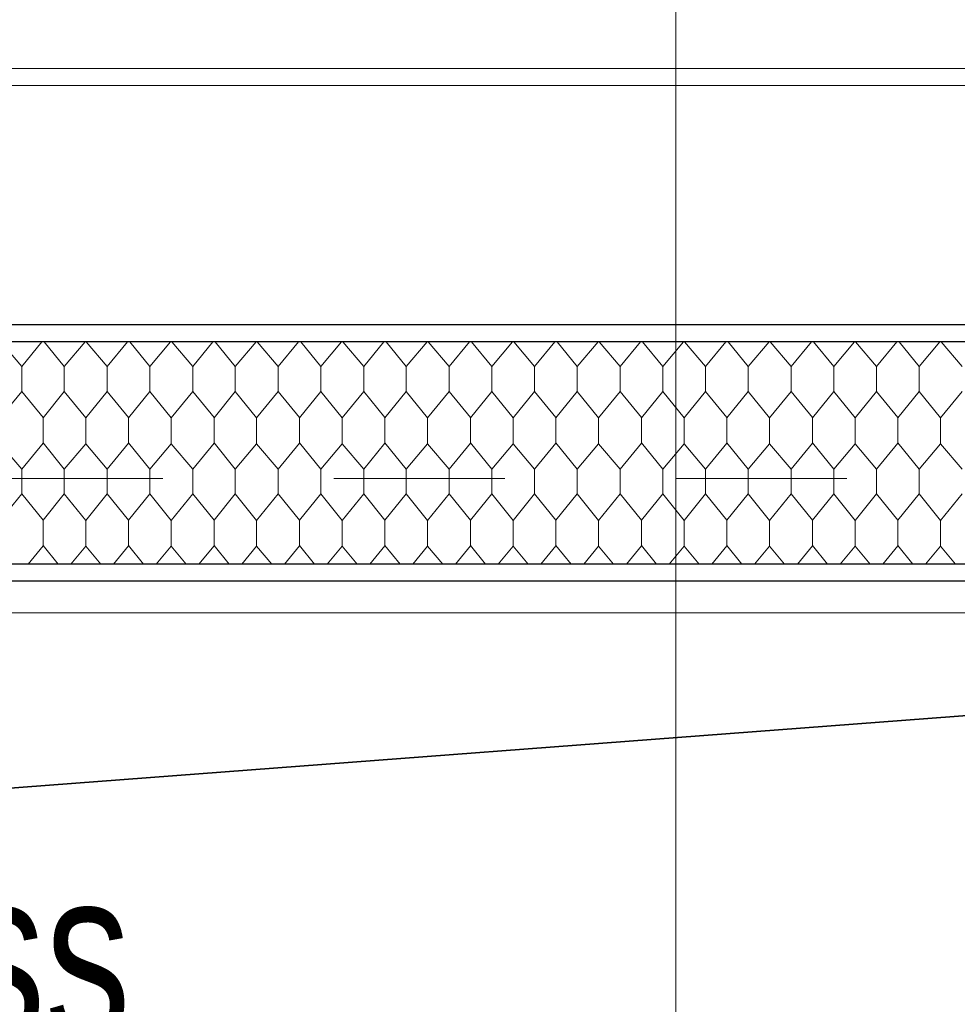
# Model space of a CAD drawing. Header units: metres. Extents: x 1306 to 1412, y -79 to 41.
# Tile 122 of 256: x 1353.736 to 1354.285, y -30.516 to -29.94. Entities that reach past the tile are written whole.
import ezdxf

# ---------------------------------------------------------------- set-up
doc = ezdxf.new("R2010")
doc.units = ezdxf.units.M
doc.header["$PDMODE"] = 65
doc.linetypes.add('AUSGEZOGEN', pattern=[0])
doc.linetypes.add('VERDECKT2_S2', pattern=[0.15, 0.1, -0.05])
for name, color, linetype, lineweight in [('XR$2$Fenster', 3, 'AUSGEZOGEN', 18), ('XR$2$Text 1_50', 3, 'AUSGEZOGEN', 18), ('XR$2$Wand Mauerwerk nt', 7, 'AUSGEZOGEN', 25), ('XR$3$Maßlinie 1_50', 7, 'AUSGEZOGEN', 25), ('XR$3$Text 1_50', 3, 'AUSGEZOGEN', 18), ('XR$5$Muster', 4, 'AUSGEZOGEN', 13), ('XR$7$Allgemein', 4, 'AUSGEZOGEN', 13)]:
    doc.layers.add(name, color=color, linetype=linetype, lineweight=lineweight)
doc.styles.add('ARIAL', font='arial.ttf')
doc.dimstyles.new('DIMSTYLE_11', dxfattribs={"dimtxt": 0.15, "dimasz": 0.03, "dimexe": 0, "dimexo": 0, "dimgap": 0.075, "dimtad": 2, "dimrnd": 0.005, "dimzin": 4, "dimdsep": 46, "dimtxsty": 'ARIAL', "dimblk1": 'ALL_ML_STRICH', "dimblk2": 'ALL_ML_STRICH', "dimsah": 1, "dimcen": 0, "dimclrd": 3, "dimclre": 3, "dimclrt": 3, "dimadec": 0, "dimazin": 0, "dimtfac": 1, "dimtdec": 0, "dimtix": 1, "dimtmove": 2, "dimatfit": 3, "dimfxl": 0, "dimtzin": 0, "dimlwd": 0, "dimlwe": 25, "dimarcsym": 0})
doc.dimstyles.new('DIMSTYLE_12', dxfattribs={"dimtxt": 0.15, "dimasz": 0.03, "dimexe": 0, "dimexo": 0, "dimgap": 0.075, "dimtad": 2, "dimdec": 3, "dimrnd": 0.005, "dimzin": 4, "dimdsep": 46, "dimtxsty": 'ARIAL', "dimblk1": 'ALL_ML_STRICH', "dimblk2": 'ALL_ML_STRICH', "dimsah": 1, "dimcen": 0, "dimclrd": 3, "dimclre": 3, "dimclrt": 3, "dimadec": 0, "dimazin": 0, "dimtfac": 1, "dimtdec": 0, "dimtix": 1, "dimtmove": 2, "dimatfit": 3, "dimfxl": 0, "dimtzin": 0, "dimlwd": 0, "dimlwe": 25, "dimarcsym": 0})
doc.dimstyles.new('DIMSTYLE_24', dxfattribs={"dimtxt": 0.225, "dimasz": 0.15, "dimexe": 0, "dimexo": 0, "dimgap": 0.1125, "dimtad": 2, "dimrnd": 0.005, "dimzin": 4, "dimdsep": 46, "dimtxsty": 'ARIAL', "dimblk1": 'ALL_ML_STRICH', "dimblk2": 'ALL_ML_STRICH', "dimsah": 1, "dimcen": 0, "dimclrd": 3, "dimclre": 3, "dimclrt": 3, "dimadec": 0, "dimazin": 0, "dimtfac": 1, "dimtdec": 0, "dimtix": 1, "dimtmove": 2, "dimatfit": 3, "dimfxl": 0, "dimtzin": 0, "dimlwd": 0, "dimlwe": 25, "dimarcsym": 0})
doc.dimstyles.new('DIMSTYLE_9', dxfattribs={"dimtxt": 0.15, "dimasz": 0.03, "dimexe": 0, "dimexo": 0, "dimgap": 0.075, "dimtad": 2, "dimdec": 1, "dimlfac": 100, "dimrnd": 0.5, "dimzin": 4, "dimdsep": 46, "dimtxsty": 'ARIAL', "dimblk1": 'ALL_ML_STRICH', "dimblk2": 'ALL_ML_STRICH', "dimsah": 1, "dimcen": 0, "dimclrd": 3, "dimclre": 3, "dimclrt": 3, "dimadec": 0, "dimazin": 0, "dimtfac": 1, "dimtdec": 0, "dimtix": 1, "dimtmove": 2, "dimatfit": 3, "dimfxl": 0, "dimtvp": 1.2, "dimtzin": 0, "dimlwd": 0, "dimlwe": 25, "dimarcsym": 0})

# ---------------------------------------------------------------- blocks, each defined once
blk = doc.blocks.new('ALL_ML_STRICH')
at = {"color": 0, "linetype": 'ByBlock', "lineweight": -2}
for p, q in [((0, -0.5), (0, 0.5)), ((-0.3, -0.3), (0.3, 0.3)), ((-1, 0), (0.5, 0))]:
    blk.add_line(p, q, dxfattribs=at)
blk = doc.blocks.new('*D806')
at = {"layer": 'DEFPOINTS', "color": 3, "linetype": 'AUSGEZOGEN', "lineweight": 25, "transparency": 33554687}
for p in [(1353.37015, -29.77655), (1358.37015, -29.82945), (1353.37015, -37.66944)]:
    blk.add_point(p, dxfattribs=at)
at = {"layer": 'XR$3$Maßlinie 1_50', "color": 3, "linetype": 'AUSGEZOGEN', "lineweight": -2, "transparency": 33554687}
for p, q in [((1353.37015, -37.61944), (1353.37015, -37.66944)), ((1358.37015, -37.61944), (1358.37015, -37.66944)), ((1353.37015, -37.66944), (1358.37015, -37.66944))]:
    blk.add_line(p, q, dxfattribs=at)
at = {"layer": 'XR$3$Maßlinie 1_50', "color": 3, "linetype": 'AUSGEZOGEN', "lineweight": 25, "transparency": 33554687, "xscale": 0.03000000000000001, "yscale": 0.03000000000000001, "zscale": 0.03000000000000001, "rotation": 180}
blk.add_blockref('ALL_ML_STRICH', (1353.37015, -37.66944), dxfattribs=at)
at = {"layer": 'XR$3$Maßlinie 1_50', "color": 3, "linetype": 'AUSGEZOGEN', "lineweight": 25, "transparency": 33554687, "xscale": 0.03000000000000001, "yscale": 0.03000000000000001, "zscale": 0.03000000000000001}
blk.add_blockref('ALL_ML_STRICH', (1358.37015, -37.66944), dxfattribs=at)
at = {"layer": 'XR$3$Maßlinie 1_50', "color": 3, "linetype": 'AUSGEZOGEN', "lineweight": 25, "transparency": 33554687, "insert": (1355.87902, -37.54188), "char_height": 0.15, "width": 0.48, "attachment_point": 5, "style": 'ARIAL'}
blk.add_mtext('\\W0.80;\\A1;{\\A1;{5.00\\H0.099000;\\S^ ;}}', dxfattribs=at)
blk = doc.blocks.new('*D911')
at = {"layer": 'DEFPOINTS', "color": 3, "linetype": 'AUSGEZOGEN', "lineweight": 25, "transparency": 33554687}
for p in [(1342.77015, -27.77745), (1358.49015, -32.74745), (1342.77015, -40.06944)]:
    blk.add_point(p, dxfattribs=at)
at = {"layer": 'XR$3$Maßlinie 1_50', "color": 3, "linetype": 'AUSGEZOGEN', "lineweight": -2, "transparency": 33554687}
for p, q in [((1342.77015, -39.46944), (1342.77015, -40.06944)), ((1342.77015, -40.06944), (1358.49015, -40.06944)), ((1358.49015, -40.06944), (1358.49015, -40.06944))]:
    blk.add_line(p, q, dxfattribs=at)
at = {"layer": 'XR$3$Maßlinie 1_50', "color": 3, "linetype": 'AUSGEZOGEN', "lineweight": 25, "transparency": 33554687, "xscale": 0.15, "yscale": 0.15, "zscale": 0.15, "rotation": 180}
blk.add_blockref('ALL_ML_STRICH', (1342.77015, -40.06944), dxfattribs=at)
at = {"layer": 'XR$3$Maßlinie 1_50', "color": 3, "linetype": 'AUSGEZOGEN', "lineweight": 25, "transparency": 33554687, "xscale": 0.15, "yscale": 0.15, "zscale": 0.15}
blk.add_blockref('ALL_ML_STRICH', (1358.49015, -40.06944), dxfattribs=at)
at = {"layer": 'XR$3$Maßlinie 1_50', "color": 3, "linetype": 'AUSGEZOGEN', "lineweight": 25, "transparency": 33554687, "insert": (1350.63684, -39.9031), "char_height": 0.225, "width": 0.9, "attachment_point": 5, "style": 'ARIAL'}
blk.add_mtext('\\W0.80;\\A1;{\\fArial|i0|b1;\\A1;{15.72\\H0.148500;\\S^ ;}}', dxfattribs=at)
blk = doc.blocks.new('*D916')
at = {"layer": 'DEFPOINTS', "color": 3, "linetype": 'AUSGEZOGEN', "lineweight": 25, "transparency": 33554687}
for p in [(1369.39624, -30.41825), (1340.42407, -30.53325), (1369.39624, -30.53325)]:
    blk.add_point(p, dxfattribs=at)
at = {"layer": 'XR$3$Maßlinie 1_50', "color": 3, "linetype": 'AUSGEZOGEN', "lineweight": -2, "transparency": 33554687}
for p, q in [((1340.47407, -30.41825), (1340.42407, -30.41825)), ((1340.42407, -30.53325), (1340.42407, -30.41825)), ((1340.47407, -30.53325), (1340.42407, -30.53325))]:
    blk.add_line(p, q, dxfattribs=at)
at = {"layer": 'XR$3$Maßlinie 1_50', "color": 3, "linetype": 'AUSGEZOGEN', "lineweight": 25, "transparency": 33554687, "xscale": 0.03000000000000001, "yscale": 0.03000000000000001, "zscale": 0.03000000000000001}
for p, rotation in [((1340.42407, -30.41825), 90), ((1340.42407, -30.53325), 270)]:
    blk.add_blockref('ALL_ML_STRICH', p, dxfattribs=dict(at, rotation=rotation))
at = {"layer": 'XR$3$Maßlinie 1_50', "color": 3, "linetype": 'AUSGEZOGEN', "lineweight": 25, "transparency": 33554687, "insert": (1340.28407, -30.42694), "char_height": 0.15, "width": 0.48, "attachment_point": 5, "rotation": 90, "style": 'ARIAL'}
blk.add_mtext('\\W0.80;\\A1;{\\A1;{11\\H0.099000;\\S5^ ;}}', dxfattribs=at)
blk = doc.blocks.new('*D917')
at = {"layer": 'DEFPOINTS', "color": 3, "linetype": 'AUSGEZOGEN', "lineweight": 25, "transparency": 33554687}
for p in [(1369.39624, -28.53325), (1340.42407, -30.41825), (1369.39624, -30.41825)]:
    blk.add_point(p, dxfattribs=at)
at = {"layer": 'XR$3$Maßlinie 1_50', "color": 3, "linetype": 'AUSGEZOGEN', "lineweight": -2, "transparency": 33554687}
for p, q in [((1340.47407, -28.53325), (1340.42407, -28.53325)), ((1340.42407, -30.41825), (1340.42407, -28.53325)), ((1340.47407, -30.41825), (1340.42407, -30.41825))]:
    blk.add_line(p, q, dxfattribs=at)
at = {"layer": 'XR$3$Maßlinie 1_50', "color": 3, "linetype": 'AUSGEZOGEN', "lineweight": 25, "transparency": 33554687, "xscale": 0.03000000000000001, "yscale": 0.03000000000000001, "zscale": 0.03000000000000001}
for p, rotation in [((1340.42407, -28.53325), 90), ((1340.42407, -30.41825), 270)]:
    blk.add_blockref('ALL_ML_STRICH', p, dxfattribs=dict(at, rotation=rotation))
at = {"layer": 'XR$3$Maßlinie 1_50', "color": 3, "linetype": 'AUSGEZOGEN', "lineweight": 25, "transparency": 33554687, "insert": (1340.29652, -29.45484), "char_height": 0.15, "width": 0.6, "attachment_point": 5, "rotation": 90, "style": 'ARIAL'}
blk.add_mtext('\\W0.80;\\A1;{\\A1;{1.88\\H0.099000;\\S5^ ;}}', dxfattribs=at)
blk = doc.blocks.new('*D932')
at = {"layer": 'DEFPOINTS', "color": 3, "linetype": 'AUSGEZOGEN', "lineweight": 25, "transparency": 33554687}
for p in [(1366.20544, -27.40825), (1338.82407, -34.79325), (1366.11182, -34.79325)]:
    blk.add_point(p, dxfattribs=at)
at = {"layer": 'XR$3$Maßlinie 1_50', "color": 3, "linetype": 'AUSGEZOGEN', "lineweight": -2, "transparency": 33554687}
for p, q in [((1338.87407, -27.40825), (1338.82407, -27.40825)), ((1338.82407, -34.79325), (1338.82407, -27.40825)), ((1338.87407, -34.79325), (1338.82407, -34.79325))]:
    blk.add_line(p, q, dxfattribs=at)
at = {"layer": 'XR$3$Maßlinie 1_50', "color": 3, "linetype": 'AUSGEZOGEN', "lineweight": 25, "transparency": 33554687, "xscale": 0.03000000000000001, "yscale": 0.03000000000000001, "zscale": 0.03000000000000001}
for p, rotation in [((1338.82407, -27.40825), 90), ((1338.82407, -34.79325), 270)]:
    blk.add_blockref('ALL_ML_STRICH', p, dxfattribs=dict(at, rotation=rotation))
at = {"layer": 'XR$3$Maßlinie 1_50', "color": 3, "linetype": 'AUSGEZOGEN', "lineweight": 25, "transparency": 33554687, "insert": (1338.69641, -31.07984), "char_height": 0.15, "width": 0.6, "attachment_point": 5, "rotation": 90, "style": 'ARIAL'}
blk.add_mtext('\\W0.80;\\A1;{\\A1;{7.38\\H0.099000;\\S5^ ;}}', dxfattribs=at)
blk = doc.blocks.new('*D944')
at = {"layer": 'DEFPOINTS', "color": 3, "linetype": 'AUSGEZOGEN', "lineweight": 25, "transparency": 33554687}
for p in [(1357.93808, -30.26825), (1338.02407, -34.79325), (1362.48388, -34.79325)]:
    blk.add_point(p, dxfattribs=at)
at = {"layer": 'XR$3$Maßlinie 1_50', "color": 3, "linetype": 'AUSGEZOGEN', "lineweight": -2, "transparency": 33554687}
for p, q in [((1338.07407, -30.26825), (1338.02407, -30.26825)), ((1338.02407, -34.79325), (1338.02407, -30.26825)), ((1338.07407, -34.79325), (1338.02407, -34.79325))]:
    blk.add_line(p, q, dxfattribs=at)
at = {"layer": 'XR$3$Maßlinie 1_50', "color": 3, "linetype": 'AUSGEZOGEN', "lineweight": 25, "transparency": 33554687, "xscale": 0.03000000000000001, "yscale": 0.03000000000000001, "zscale": 0.03000000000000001}
for p, rotation in [((1338.02407, -30.26825), 90), ((1338.02407, -34.79325), 270)]:
    blk.add_blockref('ALL_ML_STRICH', p, dxfattribs=dict(at, rotation=rotation))
at = {"layer": 'XR$3$Maßlinie 1_50', "color": 3, "linetype": 'AUSGEZOGEN', "lineweight": 25, "transparency": 33554687, "insert": (1337.89652, -32.50984), "char_height": 0.15, "width": 0.6, "attachment_point": 5, "rotation": 90, "style": 'ARIAL'}
blk.add_mtext('\\W0.80;\\A1;{\\A1;{4.52\\H0.099000;\\S5^ ;}}', dxfattribs=at)
blk = doc.blocks.new('*D945')
at = {"layer": 'DEFPOINTS', "color": 3, "linetype": 'AUSGEZOGEN', "lineweight": 25, "transparency": 33554687}
for p in [(1360.44309, -30.11825), (1338.02407, -30.26825), (1357.93808, -30.26825)]:
    blk.add_point(p, dxfattribs=at)
at = {"layer": 'XR$3$Maßlinie 1_50', "color": 3, "linetype": 'AUSGEZOGEN', "lineweight": -2, "transparency": 33554687}
for p, q in [((1338.07407, -30.11825), (1338.02407, -30.11825)), ((1338.02407, -30.26825), (1338.02407, -30.11825)), ((1338.07407, -30.26825), (1338.02407, -30.26825))]:
    blk.add_line(p, q, dxfattribs=at)
at = {"layer": 'XR$3$Maßlinie 1_50', "color": 3, "linetype": 'AUSGEZOGEN', "lineweight": 25, "transparency": 33554687, "xscale": 0.03000000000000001, "yscale": 0.03000000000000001, "zscale": 0.03000000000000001}
for p, rotation in [((1338.02407, -30.11825), 90), ((1338.02407, -30.26825), 270)]:
    blk.add_blockref('ALL_ML_STRICH', p, dxfattribs=dict(at, rotation=rotation))
at = {"layer": 'XR$3$Maßlinie 1_50', "color": 3, "linetype": 'AUSGEZOGEN', "lineweight": 25, "transparency": 33554687, "insert": (1337.88152, -30.19912), "char_height": 0.15, "width": 0.48, "attachment_point": 5, "rotation": 90, "style": 'ARIAL'}
blk.add_mtext('\\W0.80;\\A1;{\\A1;{15\\H0.099000;\\S^ ;}}', dxfattribs=at)
blk = doc.blocks.new('*D946')
at = {"layer": 'DEFPOINTS', "color": 3, "linetype": 'AUSGEZOGEN', "lineweight": 25, "transparency": 33554687}
for p in [(1360.44309, -29.71825), (1338.02407, -30.11825), (1360.44309, -30.11825)]:
    blk.add_point(p, dxfattribs=at)
at = {"layer": 'XR$3$Maßlinie 1_50', "color": 3, "linetype": 'AUSGEZOGEN', "lineweight": -2, "transparency": 33554687}
for p, q in [((1338.07407, -29.71825), (1338.02407, -29.71825)), ((1338.02407, -30.11825), (1338.02407, -29.71825)), ((1338.07407, -30.11825), (1338.02407, -30.11825))]:
    blk.add_line(p, q, dxfattribs=at)
at = {"layer": 'XR$3$Maßlinie 1_50', "color": 3, "linetype": 'AUSGEZOGEN', "lineweight": 25, "transparency": 33554687, "xscale": 0.03000000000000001, "yscale": 0.03000000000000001, "zscale": 0.03000000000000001}
for p, rotation in [((1338.02407, -29.71825), 90), ((1338.02407, -30.11825), 270)]:
    blk.add_blockref('ALL_ML_STRICH', p, dxfattribs=dict(at, rotation=rotation))
at = {"layer": 'XR$3$Maßlinie 1_50', "color": 3, "linetype": 'AUSGEZOGEN', "lineweight": 25, "transparency": 33554687, "insert": (1337.89652, -29.92347), "char_height": 0.15, "width": 0.48, "attachment_point": 5, "rotation": 90, "style": 'ARIAL'}
blk.add_mtext('\\W0.80;\\A1;{\\A1;{40\\H0.099000;\\S^ ;}}', dxfattribs=at)
blk = doc.blocks.new('*D951')
at = {"layer": 'DEFPOINTS', "color": 3, "linetype": 'AUSGEZOGEN', "lineweight": 25, "transparency": 33554687}
for p in [(1361.40464, -30.35825), (1337.22407, -34.79325), (1361.39704, -34.79325)]:
    blk.add_point(p, dxfattribs=at)
at = {"layer": 'XR$3$Maßlinie 1_50', "color": 3, "linetype": 'AUSGEZOGEN', "lineweight": -2, "transparency": 33554687}
for p, q in [((1337.27407, -30.35825), (1337.22407, -30.35825)), ((1337.22407, -34.79325), (1337.22407, -30.35825)), ((1337.27407, -34.79325), (1337.22407, -34.79325))]:
    blk.add_line(p, q, dxfattribs=at)
at = {"layer": 'XR$3$Maßlinie 1_50', "color": 3, "linetype": 'AUSGEZOGEN', "lineweight": 25, "transparency": 33554687, "xscale": 0.03000000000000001, "yscale": 0.03000000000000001, "zscale": 0.03000000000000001}
for p, rotation in [((1337.22407, -30.35825), 90), ((1337.22407, -34.79325), 270)]:
    blk.add_blockref('ALL_ML_STRICH', p, dxfattribs=dict(at, rotation=rotation))
at = {"layer": 'XR$3$Maßlinie 1_50', "color": 3, "linetype": 'AUSGEZOGEN', "lineweight": 25, "transparency": 33554687, "insert": (1337.09641, -32.55484), "char_height": 0.15, "width": 0.6, "attachment_point": 5, "rotation": 90, "style": 'ARIAL'}
blk.add_mtext('\\W0.80;\\A1;{\\A1;{4.43\\H0.099000;\\S5^ ;}}', dxfattribs=at)
blk = doc.blocks.new('*D952')
at = {"layer": 'DEFPOINTS', "color": 3, "linetype": 'AUSGEZOGEN', "lineweight": 25, "transparency": 33554687}
for p in [(1361.10464, -30.11825), (1337.22407, -30.35825), (1361.40464, -30.35825)]:
    blk.add_point(p, dxfattribs=at)
at = {"layer": 'XR$3$Maßlinie 1_50', "color": 3, "linetype": 'AUSGEZOGEN', "lineweight": -2, "transparency": 33554687}
for p, q in [((1337.27407, -30.11825), (1337.22407, -30.11825)), ((1337.22407, -30.35825), (1337.22407, -30.11825)), ((1337.27407, -30.35825), (1337.22407, -30.35825))]:
    blk.add_line(p, q, dxfattribs=at)
at = {"layer": 'XR$3$Maßlinie 1_50', "color": 3, "linetype": 'AUSGEZOGEN', "lineweight": 25, "transparency": 33554687, "xscale": 0.03000000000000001, "yscale": 0.03000000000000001, "zscale": 0.03000000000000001}
for p, rotation in [((1337.22407, -30.11825), 90), ((1337.22407, -30.35825), 270)]:
    blk.add_blockref('ALL_ML_STRICH', p, dxfattribs=dict(at, rotation=rotation))
at = {"layer": 'XR$3$Maßlinie 1_50', "color": 3, "linetype": 'AUSGEZOGEN', "lineweight": 25, "transparency": 33554687, "insert": (1336.36969, -30.27343), "char_height": 0.15, "width": 0.48, "attachment_point": 5, "rotation": 90, "style": 'ARIAL'}
blk.add_mtext('\\W0.80;\\A1;{\\A1;{24\\H0.099000;\\S^ ;}}', dxfattribs=at)
blk = doc.blocks.new('*D953')
at = {"layer": 'DEFPOINTS', "color": 3, "linetype": 'AUSGEZOGEN', "lineweight": 25, "transparency": 33554687}
for p in [(1351.26204, -29.71825), (1337.22407, -30.11825), (1361.10464, -30.11825)]:
    blk.add_point(p, dxfattribs=at)
at = {"layer": 'XR$3$Maßlinie 1_50', "color": 3, "linetype": 'AUSGEZOGEN', "lineweight": -2, "transparency": 33554687}
for p, q in [((1337.27407, -29.71825), (1337.22407, -29.71825)), ((1337.22407, -30.11825), (1337.22407, -29.71825)), ((1337.27407, -30.11825), (1337.22407, -30.11825))]:
    blk.add_line(p, q, dxfattribs=at)
at = {"layer": 'XR$3$Maßlinie 1_50', "color": 3, "linetype": 'AUSGEZOGEN', "lineweight": 25, "transparency": 33554687, "xscale": 0.03000000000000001, "yscale": 0.03000000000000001, "zscale": 0.03000000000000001}
for p, rotation in [((1337.22407, -29.71825), 90), ((1337.22407, -30.11825), 270)]:
    blk.add_blockref('ALL_ML_STRICH', p, dxfattribs=dict(at, rotation=rotation))
at = {"layer": 'XR$3$Maßlinie 1_50', "color": 3, "linetype": 'AUSGEZOGEN', "lineweight": 25, "transparency": 33554687, "insert": (1337.09652, -29.92347), "char_height": 0.15, "width": 0.48, "attachment_point": 5, "rotation": 90, "style": 'ARIAL'}
blk.add_mtext('\\W0.80;\\A1;{\\A1;{40\\H0.099000;\\S^ ;}}', dxfattribs=at)
blk = doc.blocks.new('*D1077')
at = {"layer": 'DEFPOINTS', "color": 3, "linetype": 'AUSGEZOGEN', "lineweight": 25, "transparency": 33554687}
for p in [(1366.66016, -27.40825), (1339.62407, -34.79325), (1366.6683, -34.79325)]:
    blk.add_point(p, dxfattribs=at)
at = {"layer": 'XR$3$Maßlinie 1_50', "color": 3, "linetype": 'AUSGEZOGEN', "lineweight": -2, "transparency": 33554687}
for p, q in [((1339.67407, -27.40825), (1339.62407, -27.40825)), ((1339.62407, -34.79325), (1339.62407, -27.40825)), ((1339.67407, -34.79325), (1339.62407, -34.79325))]:
    blk.add_line(p, q, dxfattribs=at)
at = {"layer": 'XR$3$Maßlinie 1_50', "color": 3, "linetype": 'AUSGEZOGEN', "lineweight": 25, "transparency": 33554687, "xscale": 0.03000000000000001, "yscale": 0.03000000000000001, "zscale": 0.03000000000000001}
for p, rotation in [((1339.62407, -27.40825), 90), ((1339.62407, -34.79325), 270)]:
    blk.add_blockref('ALL_ML_STRICH', p, dxfattribs=dict(at, rotation=rotation))
at = {"layer": 'XR$3$Maßlinie 1_50', "color": 3, "linetype": 'AUSGEZOGEN', "lineweight": 25, "transparency": 33554687, "insert": (1339.49641, -31.07984), "char_height": 0.15, "width": 0.6, "attachment_point": 5, "rotation": 90, "style": 'ARIAL'}
blk.add_mtext('\\W0.80;\\A1;{\\A1;{7.38\\H0.099000;\\S5^ ;}}', dxfattribs=at)
blk = doc.blocks.new('*D1130')
at = {"layer": 'DEFPOINTS', "color": 3, "linetype": 'AUSGEZOGEN', "lineweight": 25, "transparency": 33554687}
for p in [(1353.72015, -30.11825), (1355.22015, -30.11825), (1353.72015, -36.86944)]:
    blk.add_point(p, dxfattribs=at)
at = {"layer": 'XR$3$Maßlinie 1_50', "color": 3, "linetype": 'AUSGEZOGEN', "lineweight": -2, "transparency": 33554687}
for p, q in [((1353.72015, -36.81944), (1353.72015, -36.86944)), ((1355.22015, -36.81944), (1355.22015, -36.86944)), ((1353.72015, -36.86944), (1355.22015, -36.86944))]:
    blk.add_line(p, q, dxfattribs=at)
at = {"layer": 'XR$3$Maßlinie 1_50', "color": 3, "linetype": 'AUSGEZOGEN', "lineweight": 25, "transparency": 33554687, "xscale": 0.03000000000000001, "yscale": 0.03000000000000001, "zscale": 0.03000000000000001, "rotation": 180}
blk.add_blockref('ALL_ML_STRICH', (1353.72015, -36.86944), dxfattribs=at)
at = {"layer": 'XR$3$Maßlinie 1_50', "color": 3, "linetype": 'AUSGEZOGEN', "lineweight": 25, "transparency": 33554687, "xscale": 0.03000000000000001, "yscale": 0.03000000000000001, "zscale": 0.03000000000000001}
blk.add_blockref('ALL_ML_STRICH', (1355.22015, -36.86944), dxfattribs=at)
at = {"layer": 'XR$3$Maßlinie 1_50', "color": 3, "linetype": 'AUSGEZOGEN', "lineweight": 25, "transparency": 33554687, "insert": (1354.47902, -36.74188), "char_height": 0.15, "width": 0.48, "attachment_point": 5, "style": 'ARIAL'}
blk.add_mtext('\\W0.80;\\A1;{\\A1;{1.50\\H0.099000;\\S^ ;}}', dxfattribs=at)
at = {"layer": 'XR$3$Maßlinie 1_50', "color": 3, "linetype": 'AUSGEZOGEN', "lineweight": 25, "transparency": 33554687, "insert": (1354.31102, -36.92517), "char_height": 0.15, "width": 0.0075, "attachment_point": 1, "line_spacing_factor": 0.60241, "style": 'ARIAL'}
blk.add_mtext('\\W0.80;\\A1;{1.00\\H0.099000;\\S^ ;}', dxfattribs=at)
blk = doc.blocks.new('MUSTER_1')
at = {"layer": 'XR$5$Muster', "color": 52, "linetype": 'AUSGEZOGEN', "lineweight": 13, "transparency": 33554687}
for p, q in [((1353.73755, -30.14274), (1353.72528, -30.12825)), ((1353.74939, -30.12825), (1353.73755, -30.14274)), ((1353.76245, -30.14274), (1353.7507, -30.12825)), ((1353.77463, -30.12825), (1353.76245, -30.14274)), ((1353.78755, -30.14274), (1353.77528, -30.12825)), ((1353.79939, -30.12825), (1353.78755, -30.14274)), ((1353.81245, -30.14274), (1353.8007, -30.12825)), ((1353.82463, -30.12825), (1353.81245, -30.14274)), ((1353.83755, -30.14274), (1353.82528, -30.12825)), ((1353.84939, -30.12825), (1353.83755, -30.14274)), ((1353.86245, -30.14274), (1353.8507, -30.12825)), ((1353.87463, -30.12825), (1353.86245, -30.14274)), ((1353.88755, -30.14274), (1353.87528, -30.12825)), ((1353.89939, -30.12825), (1353.88755, -30.14274)), ((1353.91245, -30.14274), (1353.9007, -30.12825)), ((1353.92463, -30.12825), (1353.91245, -30.14274)), ((1353.93755, -30.14274), (1353.92528, -30.12825)), ((1353.94939, -30.12825), (1353.93755, -30.14274)), ((1353.96245, -30.14274), (1353.9507, -30.12825)), ((1353.97463, -30.12825), (1353.96245, -30.14274)), ((1353.98755, -30.14274), (1353.97528, -30.12825)), ((1353.99939, -30.12825), (1353.98755, -30.14274)), ((1354.01245, -30.14274), (1354.0007, -30.12825)), ((1354.02463, -30.12825), (1354.01245, -30.14274)), ((1354.03755, -30.14274), (1354.02528, -30.12825)), ((1354.04939, -30.12825), (1354.03755, -30.14274)), ((1354.06245, -30.14274), (1354.0507, -30.12825)), ((1354.07463, -30.12825), (1354.06245, -30.14274)), ((1354.08755, -30.14274), (1354.07528, -30.12825)), ((1354.09939, -30.12825), (1354.08755, -30.14274)), ((1354.11245, -30.14274), (1354.1007, -30.12825)), ((1354.12463, -30.12825), (1354.11245, -30.14274)), ((1354.13755, -30.14274), (1354.12528, -30.12825)), ((1354.14939, -30.12825), (1354.13755, -30.14274)), ((1354.16245, -30.14274), (1354.1507, -30.12825)), ((1354.17463, -30.12825), (1354.16245, -30.14274)), ((1354.18755, -30.14274), (1354.17528, -30.12825)), ((1354.19939, -30.12825), (1354.18755, -30.14274)), ((1354.21245, -30.14274), (1354.2007, -30.12825)), ((1354.22463, -30.12825), (1354.21245, -30.14274)), ((1354.23755, -30.14274), (1354.22528, -30.12825)), ((1354.24939, -30.12825), (1354.23755, -30.14274)), ((1354.26245, -30.14274), (1354.2507, -30.12825)), ((1354.27463, -30.12825), (1354.26245, -30.14274)), ((1354.28755, -30.14274), (1354.27528, -30.12825)), ((1353.73755, -30.15726), (1353.73755, -30.14274)), ((1353.76245, -30.14274), (1353.76245, -30.15726)), ((1353.78755, -30.15726), (1353.78755, -30.14274)), ((1353.81245, -30.14274), (1353.81245, -30.15726)), ((1353.83755, -30.15726), (1353.83755, -30.14274)), ((1353.86245, -30.14274), (1353.86245, -30.15726)), ((1353.88755, -30.15726), (1353.88755, -30.14274)), ((1353.91245, -30.14274), (1353.91245, -30.15726)), ((1353.93755, -30.15726), (1353.93755, -30.14274)), ((1353.96245, -30.14274), (1353.96245, -30.15726)), ((1353.98755, -30.15726), (1353.98755, -30.14274)), ((1354.01245, -30.14274), (1354.01245, -30.15726)), ((1354.03755, -30.15726), (1354.03755, -30.14274)), ((1354.06245, -30.14274), (1354.06245, -30.15726)), ((1354.08755, -30.15726), (1354.08755, -30.14274)), ((1354.11245, -30.14274), (1354.11245, -30.15726)), ((1354.13755, -30.15726), (1354.13755, -30.14274)), ((1354.16245, -30.14274), (1354.16245, -30.15726)), ((1354.18755, -30.15726), (1354.18755, -30.14274)), ((1354.21245, -30.14274), (1354.21245, -30.15726)), ((1354.23755, -30.15726), (1354.23755, -30.14274)), ((1354.26245, -30.14274), (1354.26245, -30.15726)), ((1353.75, -30.1725), (1353.73755, -30.15726)), ((1353.8, -30.1725), (1353.78755, -30.15726)), ((1353.85, -30.1725), (1353.83755, -30.15726)), ((1353.9, -30.1725), (1353.88755, -30.15726)), ((1353.95, -30.1725), (1353.93755, -30.15726)), ((1354, -30.1725), (1353.98755, -30.15726)), ((1354.05, -30.1725), (1354.03755, -30.15726)), ((1354.1, -30.1725), (1354.08755, -30.15726)), ((1354.15, -30.1725), (1354.13755, -30.15726)), ((1354.2, -30.1725), (1354.18755, -30.15726)), ((1354.25, -30.1725), (1354.23755, -30.15726)), ((1353.75, -30.18), (1353.75, -30.17262)), ((1353.77495, -30.17274), (1353.77495, -30.18)), ((1353.8, -30.18), (1353.8, -30.17262)), ((1353.82495, -30.17274), (1353.82495, -30.18)), ((1353.85, -30.18), (1353.85, -30.17262)), ((1353.87495, -30.17274), (1353.87495, -30.18)), ((1353.9, -30.18), (1353.9, -30.17262)), ((1353.92495, -30.17274), (1353.92495, -30.18)), ((1353.95, -30.18), (1353.95, -30.17262)), ((1353.97495, -30.17274), (1353.97495, -30.18)), ((1354, -30.18), (1354, -30.17262)), ((1354.02495, -30.17274), (1354.02495, -30.18)), ((1354.05, -30.18), (1354.05, -30.17262)), ((1354.07495, -30.17274), (1354.07495, -30.18)), ((1354.1, -30.18), (1354.1, -30.17262)), ((1354.12495, -30.17274), (1354.12495, -30.18)), ((1354.15, -30.18), (1354.15, -30.17262)), ((1354.17495, -30.17274), (1354.17495, -30.18)), ((1354.2, -30.18), (1354.2, -30.17262)), ((1354.22495, -30.17274), (1354.22495, -30.18)), ((1354.25, -30.18), (1354.25, -30.17262)), ((1354.27495, -30.17274), (1354.27495, -30.18)), ((1353.75, -30.18738), (1353.75, -30.18)), ((1353.77495, -30.18786), (1353.77495, -30.18)), ((1353.8, -30.18738), (1353.8, -30.18)), ((1353.82495, -30.18786), (1353.82495, -30.18)), ((1353.85, -30.18738), (1353.85, -30.18)), ((1353.87495, -30.18786), (1353.87495, -30.18)), ((1353.9, -30.18738), (1353.9, -30.18)), ((1353.92495, -30.18786), (1353.92495, -30.18)), ((1353.95, -30.18738), (1353.95, -30.18)), ((1353.97495, -30.18786), (1353.97495, -30.18)), ((1354, -30.18738), (1354, -30.18)), ((1354.02495, -30.18786), (1354.02495, -30.18)), ((1354.05, -30.18738), (1354.05, -30.18)), ((1354.07495, -30.18786), (1354.07495, -30.18)), ((1354.1, -30.18738), (1354.1, -30.18)), ((1354.12495, -30.18786), (1354.12495, -30.18)), ((1354.15, -30.18738), (1354.15, -30.18)), ((1354.17495, -30.18786), (1354.17495, -30.18)), ((1354.2, -30.18738), (1354.2, -30.18)), ((1354.22495, -30.18786), (1354.22495, -30.18)), ((1354.25, -30.18738), (1354.25, -30.18)), ((1354.27495, -30.18786), (1354.27495, -30.18)), ((1353.75, -30.1875), (1353.73755, -30.20274)), ((1353.76245, -30.20274), (1353.75, -30.18738)), ((1353.8, -30.1875), (1353.78755, -30.20274)), ((1353.81245, -30.20274), (1353.8, -30.18738)), ((1353.85, -30.1875), (1353.83755, -30.20274)), ((1353.86245, -30.20274), (1353.85, -30.18738)), ((1353.9, -30.1875), (1353.88755, -30.20274)), ((1353.91245, -30.20274), (1353.9, -30.18738)), ((1353.95, -30.1875), (1353.93755, -30.20274)), ((1353.96245, -30.20274), (1353.95, -30.18738)), ((1354, -30.1875), (1353.98755, -30.20274)), ((1354.01245, -30.20274), (1354, -30.18738)), ((1354.05, -30.1875), (1354.03755, -30.20274)), ((1354.06245, -30.20274), (1354.05, -30.18738)), ((1354.1, -30.1875), (1354.08755, -30.20274)), ((1354.11245, -30.20274), (1354.1, -30.18738)), ((1354.15, -30.1875), (1354.13755, -30.20274)), ((1354.16245, -30.20274), (1354.15, -30.18738)), ((1354.2, -30.1875), (1354.18755, -30.20274)), ((1354.21245, -30.20274), (1354.2, -30.18738)), ((1354.25, -30.1875), (1354.23755, -30.20274)), ((1354.26245, -30.20274), (1354.25, -30.18738)), ((1353.73755, -30.21726), (1353.73755, -30.20274)), ((1353.76245, -30.20274), (1353.76245, -30.21726)), ((1353.78755, -30.21726), (1353.78755, -30.20274)), ((1353.81245, -30.20274), (1353.81245, -30.21726)), ((1353.83755, -30.21726), (1353.83755, -30.20274)), ((1353.86245, -30.20274), (1353.86245, -30.21726)), ((1353.88755, -30.21726), (1353.88755, -30.20274)), ((1353.91245, -30.20274), (1353.91245, -30.21726)), ((1353.93755, -30.21726), (1353.93755, -30.20274)), ((1353.96245, -30.20274), (1353.96245, -30.21726)), ((1353.98755, -30.21726), (1353.98755, -30.20274)), ((1354.01245, -30.20274), (1354.01245, -30.21726)), ((1354.03755, -30.21726), (1354.03755, -30.20274)), ((1354.06245, -30.20274), (1354.06245, -30.21726)), ((1354.08755, -30.21726), (1354.08755, -30.20274)), ((1354.11245, -30.20274), (1354.11245, -30.21726)), ((1354.13755, -30.21726), (1354.13755, -30.20274)), ((1354.16245, -30.20274), (1354.16245, -30.21726)), ((1354.18755, -30.21726), (1354.18755, -30.20274)), ((1354.21245, -30.20274), (1354.21245, -30.21726)), ((1354.23755, -30.21726), (1354.23755, -30.20274)), ((1354.26245, -30.20274), (1354.26245, -30.21726)), ((1353.75, -30.2325), (1353.73755, -30.21726)), ((1353.8, -30.2325), (1353.78755, -30.21726)), ((1353.85, -30.2325), (1353.83755, -30.21726)), ((1353.9, -30.2325), (1353.88755, -30.21726)), ((1353.95, -30.2325), (1353.93755, -30.21726)), ((1354, -30.2325), (1353.98755, -30.21726)), ((1354.05, -30.2325), (1354.03755, -30.21726)), ((1354.1, -30.2325), (1354.08755, -30.21726)), ((1354.15, -30.2325), (1354.13755, -30.21726)), ((1354.2, -30.2325), (1354.18755, -30.21726)), ((1354.25, -30.2325), (1354.23755, -30.21726)), ((1353.75, -30.24), (1353.75, -30.23262)), ((1353.77495, -30.23274), (1353.77495, -30.24)), ((1353.8, -30.24), (1353.8, -30.23262)), ((1353.82495, -30.23274), (1353.82495, -30.24)), ((1353.85, -30.24), (1353.85, -30.23262)), ((1353.87495, -30.23274), (1353.87495, -30.24)), ((1353.9, -30.24), (1353.9, -30.23262)), ((1353.92495, -30.23274), (1353.92495, -30.24)), ((1353.95, -30.24), (1353.95, -30.23262)), ((1353.97495, -30.23274), (1353.97495, -30.24)), ((1354, -30.24), (1354, -30.23262)), ((1354.02495, -30.23274), (1354.02495, -30.24)), ((1354.05, -30.24), (1354.05, -30.23262)), ((1354.07495, -30.23274), (1354.07495, -30.24)), ((1354.1, -30.24), (1354.1, -30.23262)), ((1354.12495, -30.23274), (1354.12495, -30.24)), ((1354.15, -30.24), (1354.15, -30.23262)), ((1354.17495, -30.23274), (1354.17495, -30.24)), ((1354.2, -30.24), (1354.2, -30.23262)), ((1354.22495, -30.23274), (1354.22495, -30.24)), ((1354.25, -30.24), (1354.25, -30.23262)), ((1354.27495, -30.23274), (1354.27495, -30.24)), ((1353.75, -30.24738), (1353.75, -30.24)), ((1353.77495, -30.24786), (1353.77495, -30.24)), ((1353.8, -30.24738), (1353.8, -30.24)), ((1353.82495, -30.24786), (1353.82495, -30.24)), ((1353.85, -30.24738), (1353.85, -30.24)), ((1353.87495, -30.24786), (1353.87495, -30.24)), ((1353.9, -30.24738), (1353.9, -30.24)), ((1353.92495, -30.24786), (1353.92495, -30.24)), ((1353.95, -30.24738), (1353.95, -30.24)), ((1353.97495, -30.24786), (1353.97495, -30.24)), ((1354, -30.24738), (1354, -30.24)), ((1354.02495, -30.24786), (1354.02495, -30.24)), ((1354.05, -30.24738), (1354.05, -30.24)), ((1354.07495, -30.24786), (1354.07495, -30.24)), ((1354.1, -30.24738), (1354.1, -30.24)), ((1354.12495, -30.24786), (1354.12495, -30.24)), ((1354.15, -30.24738), (1354.15, -30.24)), ((1354.17495, -30.24786), (1354.17495, -30.24)), ((1354.2, -30.24738), (1354.2, -30.24)), ((1354.22495, -30.24786), (1354.22495, -30.24)), ((1354.25, -30.24738), (1354.25, -30.24)), ((1354.27495, -30.24786), (1354.27495, -30.24)), ((1353.75, -30.2475), (1353.74122, -30.25825)), ((1353.75881, -30.25825), (1353.75, -30.24738)), ((1353.8, -30.2475), (1353.79122, -30.25825)), ((1353.80881, -30.25825), (1353.8, -30.24738)), ((1353.85, -30.2475), (1353.84122, -30.25825)), ((1353.85881, -30.25825), (1353.85, -30.24738)), ((1353.9, -30.2475), (1353.89122, -30.25825)), ((1353.90881, -30.25825), (1353.9, -30.24738)), ((1353.95, -30.2475), (1353.94122, -30.25825)), ((1353.95881, -30.25825), (1353.95, -30.24738)), ((1354, -30.2475), (1353.99122, -30.25825)), ((1354.00881, -30.25825), (1354, -30.24738)), ((1354.05, -30.2475), (1354.04122, -30.25825)), ((1354.05881, -30.25825), (1354.05, -30.24738)), ((1354.1, -30.2475), (1354.09122, -30.25825)), ((1354.10881, -30.25825), (1354.1, -30.24738)), ((1354.15, -30.2475), (1354.14122, -30.25825)), ((1354.15881, -30.25825), (1354.15, -30.24738)), ((1354.2, -30.2475), (1354.19122, -30.25825)), ((1354.20881, -30.25825), (1354.2, -30.24738)), ((1354.25, -30.2475), (1354.24122, -30.25825)), ((1354.25881, -30.25825), (1354.25, -30.24738))]:
    blk.add_line(p, q, dxfattribs=at)
for points in [[(1353.7, -30.17262), (1353.71245, -30.15726), (1353.72495, -30.17274), (1353.73755, -30.15726)], [(1353.75, -30.17262), (1353.76245, -30.15726), (1353.77495, -30.17274), (1353.78755, -30.15726)], [(1353.8, -30.17262), (1353.81245, -30.15726), (1353.82495, -30.17274), (1353.83755, -30.15726)], [(1353.85, -30.17262), (1353.86245, -30.15726), (1353.87495, -30.17274), (1353.88755, -30.15726)], [(1353.9, -30.17262), (1353.91245, -30.15726), (1353.92495, -30.17274), (1353.93755, -30.15726)], [(1353.95, -30.17262), (1353.96245, -30.15726), (1353.97495, -30.17274), (1353.98755, -30.15726)], [(1354, -30.17262), (1354.01245, -30.15726), (1354.02495, -30.17274), (1354.03755, -30.15726)], [(1354.05, -30.17262), (1354.06245, -30.15726), (1354.07495, -30.17274), (1354.08755, -30.15726)], [(1354.1, -30.17262), (1354.11245, -30.15726), (1354.12495, -30.17274), (1354.13755, -30.15726)], [(1354.15, -30.17262), (1354.16245, -30.15726), (1354.17495, -30.17274), (1354.18755, -30.15726)], [(1354.2, -30.17262), (1354.21245, -30.15726), (1354.22495, -30.17274), (1354.23755, -30.15726)], [(1354.25, -30.17262), (1354.26245, -30.15726), (1354.27495, -30.17274), (1354.28755, -30.15726)], [(1353.73755, -30.20274), (1353.72495, -30.18786), (1353.71245, -30.20274)], [(1353.78755, -30.20274), (1353.77495, -30.18786), (1353.76245, -30.20274)], [(1353.83755, -30.20274), (1353.82495, -30.18786), (1353.81245, -30.20274)], [(1353.88755, -30.20274), (1353.87495, -30.18786), (1353.86245, -30.20274)], [(1353.93755, -30.20274), (1353.92495, -30.18786), (1353.91245, -30.20274)], [(1353.98755, -30.20274), (1353.97495, -30.18786), (1353.96245, -30.20274)], [(1354.03755, -30.20274), (1354.02495, -30.18786), (1354.01245, -30.20274)], [(1354.08755, -30.20274), (1354.07495, -30.18786), (1354.06245, -30.20274)], [(1354.13755, -30.20274), (1354.12495, -30.18786), (1354.11245, -30.20274)], [(1354.18755, -30.20274), (1354.17495, -30.18786), (1354.16245, -30.20274)], [(1354.23755, -30.20274), (1354.22495, -30.18786), (1354.21245, -30.20274)], [(1354.28755, -30.20274), (1354.27495, -30.18786), (1354.26245, -30.20274)], [(1353.7, -30.23262), (1353.71245, -30.21726), (1353.72495, -30.23274), (1353.73755, -30.21726)], [(1353.75, -30.23262), (1353.76245, -30.21726), (1353.77495, -30.23274), (1353.78755, -30.21726)], [(1353.8, -30.23262), (1353.81245, -30.21726), (1353.82495, -30.23274), (1353.83755, -30.21726)], [(1353.85, -30.23262), (1353.86245, -30.21726), (1353.87495, -30.23274), (1353.88755, -30.21726)], [(1353.9, -30.23262), (1353.91245, -30.21726), (1353.92495, -30.23274), (1353.93755, -30.21726)], [(1353.95, -30.23262), (1353.96245, -30.21726), (1353.97495, -30.23274), (1353.98755, -30.21726)], [(1354, -30.23262), (1354.01245, -30.21726), (1354.02495, -30.23274), (1354.03755, -30.21726)], [(1354.05, -30.23262), (1354.06245, -30.21726), (1354.07495, -30.23274), (1354.08755, -30.21726)], [(1354.1, -30.23262), (1354.11245, -30.21726), (1354.12495, -30.23274), (1354.13755, -30.21726)], [(1354.15, -30.23262), (1354.16245, -30.21726), (1354.17495, -30.23274), (1354.18755, -30.21726)], [(1354.2, -30.23262), (1354.21245, -30.21726), (1354.22495, -30.23274), (1354.23755, -30.21726)], [(1354.25, -30.23262), (1354.26245, -30.21726), (1354.27495, -30.23274), (1354.28755, -30.21726)], [(1353.78375, -30.25825), (1353.77495, -30.24786), (1353.76623, -30.25825)], [(1353.83375, -30.25825), (1353.82495, -30.24786), (1353.81623, -30.25825)], [(1353.88375, -30.25825), (1353.87495, -30.24786), (1353.86623, -30.25825)], [(1353.93375, -30.25825), (1353.92495, -30.24786), (1353.91623, -30.25825)], [(1353.98375, -30.25825), (1353.97495, -30.24786), (1353.96623, -30.25825)], [(1354.03375, -30.25825), (1354.02495, -30.24786), (1354.01623, -30.25825)], [(1354.08375, -30.25825), (1354.07495, -30.24786), (1354.06622, -30.25825)], [(1354.13375, -30.25825), (1354.12495, -30.24786), (1354.11622, -30.25825)], [(1354.18375, -30.25825), (1354.17495, -30.24786), (1354.16623, -30.25825)], [(1354.23375, -30.25825), (1354.22495, -30.24786), (1354.21623, -30.25825)], [(1354.28375, -30.25825), (1354.27495, -30.24786), (1354.26623, -30.25825)]]:
    blk.add_lwpolyline(points, dxfattribs=at)

msp = doc.modelspace()

# ---------------------------------------------------------------- linework, layer by layer
at = {"layer": 'XR$2$Fenster', "color": 3, "linetype": 'VERDECKT2_S2', "lineweight": 18, "transparency": 33554687}
msp.add_line((1353.72015, -30.20825), (1355.22015, -30.20825), dxfattribs=at)
at = {"layer": 'XR$2$Text 1_50', "color": 4, "linetype": 'AUSGEZOGEN', "lineweight": 35, "transparency": 33554687}
msp.add_line((1353.37106, -30.41681), (1358.02015, -30.0632), dxfattribs=at)
at = {"layer": 'XR$2$Wand Mauerwerk nt', "color": 52, "linetype": 'AUSGEZOGEN', "lineweight": 13, "transparency": 33554687}
msp.add_line((1358.02015, -29.96825), (1353.72015, -29.96825), dxfattribs=at)
at = {"layer": 'XR$2$Wand Mauerwerk nt', "color": 4, "linetype": 'AUSGEZOGEN', "lineweight": 13, "transparency": 33554687}
for p, q in [((1358.02015, -29.97825), (1353.72015, -29.97825)), ((1358.49015, -30.28686), (1342.60153, -30.28686))]:
    msp.add_line(p, q, dxfattribs=at)
at = {"layer": 'XR$2$Wand Mauerwerk nt', "color": 4, "linetype": 'AUSGEZOGEN', "lineweight": 25, "transparency": 33554687}
for p, q in [((1358.49015, -30.11825), (1342.77015, -30.11825)), ((1358.49015, -30.12825), (1342.76015, -30.12825)), ((1358.49015, -30.25825), (1342.63015, -30.25825)), ((1358.49015, -30.26825), (1342.62015, -30.26825))]:
    msp.add_line(p, q, dxfattribs=at)
at = {"layer": 'XR$7$Allgemein', "color": 52, "linetype": 'AUSGEZOGEN', "lineweight": 13, "transparency": 33554687}
msp.add_line((1354.12015, -28.66825), (1354.12015, -31.16825), dxfattribs=at)

# ---------------------------------------------------------------- block references
at = {"layer": 'XR$5$Muster', "color": 52, "linetype": 'AUSGEZOGEN', "lineweight": 13, "transparency": 33554687}
msp.add_blockref('MUSTER_1', (0, 0), dxfattribs=at)

# ---------------------------------------------------------------- texts
at = {"layer": 'XR$3$Text 1_50', "color": 4, "linetype": 'AUSGEZOGEN', "lineweight": 35, "transparency": 33554687, "insert": (1352.88611, -30.4363), "char_height": 0.1, "width": 1.9680476, "attachment_point": 1, "line_spacing_factor": 0.843373, "style": 'ARIAL'}
msp.add_mtext('\\A1;{\\fArial|i0|b0;\\H0.100000;\\W0.714286;\\C4;Stb.-Dübelanschluss}\\P{\\fArial|i0|b0;\\H0.100000;\\W0.714286;\\C4;h =400mm, b/l/t = 150/200/10mm, C30/37,}\\P{\\fArial|i0|b0;\\H0.100000;\\W0.714286;\\C4;Würth Bolzenanker W-FAZ/S d/h=10/40mm}\\P{\\fArial|i0|b0;\\H0.100000;\\W0.714286;\\C4;Pos. UK01A}\\P', dxfattribs=at)

# ---------------------------------------------------------------- dimensions: what is measured, and where the dimension line sits
at = {"layer": 'XR$3$Maßlinie 1_50', "color": 3, "linetype": 'AUSGEZOGEN', "lineweight": 25, "transparency": 33554687}
for base, p1, p2, dimstyle, picture, middle in [((1338.82407, -27.40825), (1338.87407, -34.79325), (1338.87407, -27.40825), 'DIMSTYLE_12', '*D932', (1338.69641, -31.07984)), ((1339.62407, -27.40825), (1339.67407, -34.79325), (1339.67407, -27.40825), 'DIMSTYLE_12', '*D1077', (1339.49641, -31.07984)), ((1340.42407, -28.53325), (1340.47407, -30.41825), (1340.47407, -28.53325), 'DIMSTYLE_12', '*D917', (1340.29652, -29.45484)), ((1337.22407, -29.71825), (1337.27407, -30.11825), (1337.27407, -29.71825), 'DIMSTYLE_9', '*D953', (1337.09652, -29.92347)), ((1338.02407, -29.71825), (1338.07407, -30.11825), (1338.07407, -29.71825), 'DIMSTYLE_9', '*D946', (1337.89652, -29.92347)), ((1338.02407, -30.11825), (1338.07407, -30.26825), (1338.07407, -30.11825), 'DIMSTYLE_9', '*D945', (1337.88152, -30.19912)), ((1337.22407, -30.11825), (1337.27407, -30.35825), (1337.27407, -30.11825), 'DIMSTYLE_9', '*D952', (1336.36969, -30.27343)), ((1340.42407, -30.41825), (1340.47407, -30.53325), (1340.47407, -30.41825), 'DIMSTYLE_9', '*D916', (1340.28407, -30.42694)), ((1338.02407, -30.26825), (1338.07407, -34.79325), (1338.07407, -30.26825), 'DIMSTYLE_12', '*D944', (1337.89652, -32.50984)), ((1337.22407, -30.35825), (1337.27407, -34.79325), (1337.27407, -30.35825), 'DIMSTYLE_12', '*D951', (1337.09641, -32.55484))]:
    dim = msp.add_linear_dim(base=base, p1=p1, p2=p2, angle=90, dimstyle=dimstyle, override={"dimpost": '<>', "dimclrd": 3, "dimclre": 3, "dimclrt": 3, "dimlwd": 0, "dimlwe": 25}, dxfattribs=at)
    dim.commit()
    dim.dimension.update_dxf_attribs({"geometry": picture, "text_midpoint": middle, "dimtype": 160})
for base, p1, p2, dimstyle, picture, middle in [((1358.49015, -40.06944), (1342.77015, -39.46944), (1358.49015, -40.06944), 'DIMSTYLE_24', '*D911', (1350.63684, -39.9031)), ((1358.37015, -37.66944), (1353.37015, -37.61944), (1358.37015, -37.61944), 'DIMSTYLE_11', '*D806', (1355.87902, -37.54188))]:
    dim = msp.add_linear_dim(base=base, p1=p1, p2=p2, dimstyle=dimstyle, override={"dimpost": '<>', "dimclrd": 3, "dimclre": 3, "dimclrt": 3, "dimlwd": 0, "dimlwe": 25}, dxfattribs=at)
    dim.commit()
    dim.dimension.update_dxf_attribs({"geometry": picture, "text_midpoint": middle, "dimtype": 160})
dim = msp.add_linear_dim(base=(1355.22015, -36.86944), p1=(1353.72015, -36.81944), p2=(1355.22015, -36.81944), text='<>\\X\\W0.80;\\A1;{1.00\\H0.099000;\\S^ ;}', dimstyle='DIMSTYLE_11', override={"dimpost": '<>', "dimclrd": 3, "dimclre": 3, "dimclrt": 3, "dimlwd": 0, "dimlwe": 25}, dxfattribs=at)
dim.commit()
dim.dimension.update_dxf_attribs({"geometry": '*D1130', "text_midpoint": (1354.47902, -36.74188), "dimtype": 160})

doc.saveas('drawing.dxf')
